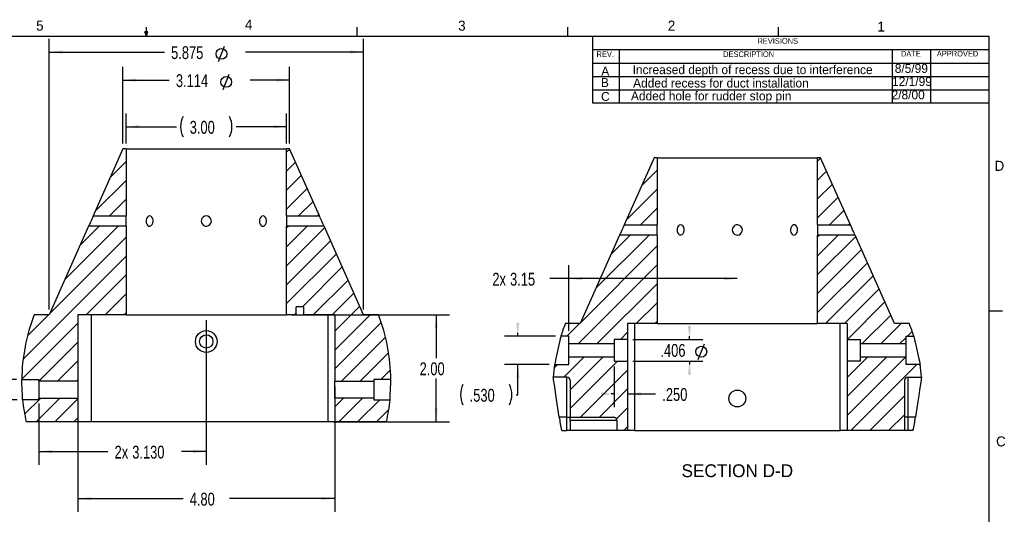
# Model space of a CAD drawing. Extents: x 0.5 to 16.5, y 0.3 to 10.8.
# Tile 3 of 3: x 7.3 to 16.5, y 6.2 to 10.8. Entities that reach past the tile are written whole.
import ezdxf

# ---------------------------------------------------------------- set-up
doc = ezdxf.new("R2010")
doc.units = 0
doc.header["$PDSIZE"] = -1
doc.layers.get('0').update_dxf_attribs({"linetype": 'CONTINUOUS'})
doc.layers.get('DEFPOINTS').update_dxf_attribs({"linetype": 'CONTINUOUS'})
doc.dimstyles.new('SLDDIMSTYLE10', dxfattribs={"dimtxt": 0.12, "dimasz": 0.125, "dimexe": 0.125, "dimexo": 0.0625, "dimgap": 0.03, "dimtad": 0, "dimtih": 1, "dimtoh": 1, "dimlfac": 2, "dimzin": 4, "dimtxsty": 'STANDARD', "dimcen": 0.09, "dimazin": 3, "dimtfac": 1, "dimtdec": 4, "dimtofl": 0, "dimtmove": 0, "dimatfit": 3, "dimtolj": 1, "dimtzin": 12})
doc.dimstyles.new('SLDDIMSTYLE11', dxfattribs={"dimtxt": 0.12, "dimasz": 0.125, "dimexe": 0.125, "dimexo": 0.0625, "dimgap": 0.03, "dimtad": 0, "dimtih": 1, "dimtoh": 1, "dimlfac": 2, "dimzin": 12, "dimtxsty": 'STANDARD', "dimcen": 0.09, "dimazin": 3, "dimtfac": 1, "dimtdec": 4, "dimtofl": 0, "dimtmove": 0, "dimatfit": 3, "dimtolj": 1, "dimtzin": 12})
doc.dimstyles.new('SLDDIMSTYLE2', dxfattribs={"dimtxt": 0.12, "dimasz": 0.125, "dimexe": 0.125, "dimexo": 0.0625, "dimgap": 0.03, "dimtad": 0, "dimtih": 1, "dimtoh": 1, "dimdec": 3, "dimlfac": 2, "dimzin": 12, "dimtxsty": 'STANDARD', "dimcen": 0.09, "dimazin": 3, "dimtfac": 1, "dimtdec": 4, "dimtofl": 0, "dimtmove": 0, "dimatfit": 3, "dimtolj": 1, "dimtzin": 12})
doc.dimstyles.new('SLDDIMSTYLE3', dxfattribs={"dimtxt": 0.12, "dimasz": 0.125, "dimexe": 0.125, "dimexo": 0.0625, "dimgap": 0.03, "dimtad": 0, "dimtih": 1, "dimtoh": 1, "dimdec": 3, "dimlfac": 2, "dimzin": 4, "dimtxsty": 'STANDARD', "dimcen": 0.09, "dimazin": 3, "dimtfac": 1, "dimtdec": 4, "dimtofl": 0, "dimtmove": 0, "dimatfit": 3, "dimtolj": 1, "dimtzin": 12})

# ---------------------------------------------------------------- blocks, each defined once
blk = doc.blocks.new('*D25')
at = {"color": 7, "linetype": 'CONTINUOUS'}
for p, q in [((7.8613, 7.3685), (7.8613, 6.1973)), ((10.2613, 7.3685), (10.2613, 6.1973)), ((7.8613, 6.3223), (8.8438, 6.3223)), ((10.2613, 6.3223), (9.2788, 6.3223))]:
    blk.add_line(p, q, dxfattribs=at)
at = {"color": 7}
for points in [[(7.8613, 6.3223), (7.9863, 6.3073), (7.9863, 6.3373)], [(10.2613, 6.3223), (10.1363, 6.3373), (10.1363, 6.3073)]]:
    blk.add_solid(points, dxfattribs=at)
at = {"layer": 'DEFPOINTS', "color": 7}
for p in [(7.8613, 7.4185), (10.2613, 7.4185)]:
    blk.add_point(p, dxfattribs=at)
at = {"color": 7, "width": 0.75}
blk.add_text('4.80', height=0.12, dxfattribs=at).set_placement((8.9063, 6.2571))
blk = doc.blocks.new('*D26')
at = {"color": 7}
blk.add_line((6.483, 7.8649), (6.5406, 8.0089), dxfattribs=at)
at = {"color": 7, "linetype": 'CONTINUOUS'}
for p, q in [((6.9679, 7.9541), (6.9829, 7.9541)), ((6.9829, 7.9541), (6.9829, 7.4341)), ((7.2864, 7.4341), (6.8579, 7.4341)), ((7.2946, 7.2466), (6.8579, 7.2466)), ((6.9829, 7.2466), (6.9829, 7.2166))]:
    blk.add_line(p, q, dxfattribs=at)
at = {"color": 7}
blk.add_circle((6.5118, 7.9369), 0.0504, dxfattribs=at)
for points in [[(6.9829, 7.4341), (6.9979, 7.5591), (6.9679, 7.5591)], [(6.9829, 7.2466), (6.9679, 7.1216), (6.9979, 7.1216)]]:
    blk.add_solid(points, dxfattribs=at)
at = {"layer": 'DEFPOINTS', "color": 7}
for p in [(7.3364, 7.4341), (7.3446, 7.2466)]:
    blk.add_point(p, dxfattribs=at)
at = {"color": 7, "width": 0.75}
for s, p in [('2X', (6.2382, 7.8889)), ('.375', (6.5955, 7.8889))]:
    blk.add_text(s, height=0.12, dxfattribs=at).set_placement(p)
blk = doc.blocks.new('*D27')
at = {"color": 7, "linetype": 'CONTINUOUS'}
for p, q in [((9.0613, 7.9904), (9.0613, 6.637)), ((7.4963, 7.2122), (7.4963, 6.637)), ((7.4963, 6.762), (8.1414, 6.762)), ((9.0613, 6.762), (8.8303, 6.762))]:
    blk.add_line(p, q, dxfattribs=at)
at = {"color": 7}
for points in [[(7.4963, 6.762), (7.6213, 6.747), (7.6213, 6.777)], [(9.0613, 6.762), (8.9363, 6.777), (8.9363, 6.747)]]:
    blk.add_solid(points, dxfattribs=at)
at = {"layer": 'DEFPOINTS', "color": 7}
for p in [(9.0613, 8.0404), (7.4963, 7.2622)]:
    blk.add_point(p, dxfattribs=at)
at = {"color": 7, "width": 0.75}
for s, p in [('2x', (8.2039, 6.6967)), ('3.130', (8.3692, 6.6967))]:
    blk.add_text(s, height=0.12, dxfattribs=at).set_placement(p)
blk = doc.blocks.new('*D28')
at = {"color": 7, "linetype": 'CONTINUOUS'}
for p, q in [((9.8613, 8.0404), (11.3345, 8.0404)), ((11.2095, 8.0404), (11.2095, 7.6356)), ((11.2095, 7.0404), (11.2095, 7.4451)), ((10.2488, 7.0404), (11.3345, 7.0404))]:
    blk.add_line(p, q, dxfattribs=at)
at = {"color": 7}
for points in [[(11.2095, 8.0404), (11.1945, 7.9154), (11.2245, 7.9154)], [(11.2095, 7.0404), (11.2245, 7.1654), (11.1945, 7.1654)]]:
    blk.add_solid(points, dxfattribs=at)
at = {"layer": 'DEFPOINTS', "color": 7}
for p in [(9.8113, 8.0404), (10.1988, 7.0404)]:
    blk.add_point(p, dxfattribs=at)
at = {"color": 7, "width": 0.75}
blk.add_text('2.00', height=0.12, dxfattribs=at).set_placement((11.0545, 7.4751))
blk = doc.blocks.new('*D29')
at = {"color": 7, "linetype": 'CONTINUOUS'}
for p, q in [((8.3113, 9.6404), (8.3113, 9.9216)), ((9.8113, 9.6404), (9.8113, 9.9216)), ((8.3113, 9.7966), (8.7813, 9.7966)), ((9.8113, 9.7966), (9.3413, 9.7966))]:
    blk.add_line(p, q, dxfattribs=at)
for centre, start, end in [((9.0342, 9.7966), 153.43495, 206.56505), ((9.0884, 9.7966), 333.43495, 26.56505)]:
    blk.add_arc(centre, 0.2129, start, end, dxfattribs=at)
at = {"color": 7}
for points in [[(8.3113, 9.7966), (8.4363, 9.7816), (8.4363, 9.8116)], [(9.8113, 9.7966), (9.6863, 9.8116), (9.6863, 9.7816)]]:
    blk.add_solid(points, dxfattribs=at)
at = {"layer": 'DEFPOINTS', "color": 7}
for p in [(8.3113, 9.5904), (9.8113, 9.5904)]:
    blk.add_point(p, dxfattribs=at)
at = {"color": 7, "width": 0.75}
blk.add_text('3.00', height=0.12, dxfattribs=at).set_placement((8.9063, 9.7314))
blk = doc.blocks.new('*D30')
at = {"color": 7, "linetype": 'CONTINUOUS'}
for p, q in [((8.2827, 9.6404), (8.2827, 10.3576)), ((9.8399, 9.6404), (9.8399, 10.3576)), ((8.2827, 10.2326), (8.7146, 10.2326)), ((9.8399, 10.2326), (9.472, 10.2326))]:
    blk.add_line(p, q, dxfattribs=at)
at = {"color": 7}
blk.add_line((9.2188, 10.1434), (9.2764, 10.2874), dxfattribs=at)
blk.add_circle((9.2476, 10.2154), 0.0504, dxfattribs=at)
for points in [[(8.2827, 10.2326), (8.4077, 10.2176), (8.4077, 10.2476)], [(9.8399, 10.2326), (9.7149, 10.2476), (9.7149, 10.2176)]]:
    blk.add_solid(points, dxfattribs=at)
at = {"layer": 'DEFPOINTS', "color": 7}
for p in [(8.2827, 9.5904), (9.8399, 9.5904)]:
    blk.add_point(p, dxfattribs=at)
at = {"color": 7, "width": 0.75}
blk.add_text('3.114', height=0.12, dxfattribs=at).set_placement((8.7771, 10.1674))
blk = doc.blocks.new('*D31')
at = {"color": 7, "linetype": 'CONTINUOUS'}
for p, q in [((7.5926, 8.0904), (7.5926, 10.6193)), ((10.53, 8.0904), (10.53, 10.6193)), ((7.5926, 10.4943), (8.6697, 10.4943)), ((10.53, 10.4943), (9.4271, 10.4943))]:
    blk.add_line(p, q, dxfattribs=at)
at = {"color": 7}
blk.add_line((9.174, 10.4051), (9.2316, 10.5491), dxfattribs=at)
blk.add_circle((9.2028, 10.4771), 0.0504, dxfattribs=at)
for points in [[(7.5926, 10.4943), (7.7176, 10.4793), (7.7176, 10.5093)], [(10.53, 10.4943), (10.405, 10.5093), (10.405, 10.4793)]]:
    blk.add_solid(points, dxfattribs=at)
at = {"layer": 'DEFPOINTS', "color": 7}
for p in [(7.5926, 8.0404), (10.53, 8.0404)]:
    blk.add_point(p, dxfattribs=at)
at = {"color": 7, "width": 0.75}
blk.add_text('5.875', height=0.12, dxfattribs=at).set_placement((8.7322, 10.4291))
blk = doc.blocks.new('*D36')
at = {"color": 7, "linetype": 'CONTINUOUS'}
for p, q in [((12.4488, 7.8901), (12.4488, 8.5023)), ((12.4488, 8.3773), (12.2724, 8.3773)), ((14.0238, 8.3773), (12.4488, 8.3773))]:
    blk.add_line(p, q, dxfattribs=at)
at = {"color": 7}
for points in [[(12.4488, 8.3773), (12.5738, 8.3623), (12.5738, 8.3923)], [(14.0238, 8.3773), (13.8988, 8.3923), (13.8988, 8.3623)]]:
    blk.add_solid(points, dxfattribs=at)
at = {"layer": 'DEFPOINTS', "color": 7}
for p in [(14.0238, 7.9576), (12.4488, 7.8401)]:
    blk.add_point(p, dxfattribs=at)
at = {"color": 7, "width": 0.75}
for s, p in [('2x', (11.7346, 8.3121)), ('3.15', (11.8999, 8.3121))]:
    blk.add_text(s, height=0.12, dxfattribs=at).set_placement(p)
blk = doc.blocks.new('*D37')
at = {"color": 7, "linetype": 'CONTINUOUS'}
for p, q in [((12.3252, 7.8401), (11.8473, 7.8401)), ((11.9723, 7.8401), (11.9723, 7.8701)), ((12.266, 7.5751), (11.8473, 7.5751)), ((11.9723, 7.2928), (11.9723, 7.5751)), ((11.9573, 7.2928), (11.9723, 7.2928))]:
    blk.add_line(p, q, dxfattribs=at)
for centre, start, end in [((11.6502, 7.2928), 153.43495, 206.56505), ((11.7043, 7.2928), 333.43495, 26.56505)]:
    blk.add_arc(centre, 0.2129, start, end, dxfattribs=at)
at = {"color": 7}
for points in [[(11.9723, 7.8401), (11.9873, 7.9651), (11.9573, 7.9651)], [(11.9723, 7.5751), (11.9573, 7.4501), (11.9873, 7.4501)]]:
    blk.add_solid(points, dxfattribs=at)
at = {"layer": 'DEFPOINTS', "color": 7}
for p in [(12.3752, 7.8401), (12.316, 7.5751)]:
    blk.add_point(p, dxfattribs=at)
at = {"color": 7, "width": 0.75}
blk.add_text('.530', height=0.12, dxfattribs=at).set_placement((11.5223, 7.2276))
blk = doc.blocks.new('*D38')
at = {"color": 7, "linetype": 'CONTINUOUS'}
for p, q in [((12.8738, 7.5561), (12.8738, 7.1754)), ((12.9988, 7.5561), (12.9988, 7.1754)), ((12.8738, 7.3004), (12.8438, 7.3004)), ((12.9988, 7.3004), (13.2602, 7.3004))]:
    blk.add_line(p, q, dxfattribs=at)
at = {"color": 7}
for points in [[(12.8738, 7.3004), (12.7488, 7.3154), (12.7488, 7.2854)], [(12.9988, 7.3004), (13.1238, 7.2854), (13.1238, 7.3154)]]:
    blk.add_solid(points, dxfattribs=at)
at = {"layer": 'DEFPOINTS', "color": 7}
for p in [(12.8738, 7.6061), (12.9988, 7.6061)]:
    blk.add_point(p, dxfattribs=at)
at = {"color": 7, "width": 0.75}
blk.add_text('.250', height=0.12, dxfattribs=at).set_placement((13.3227, 7.2352))
blk = doc.blocks.new('*D39')
at = {"color": 7, "linetype": 'CONTINUOUS'}
for p, q in [((13.577, 7.8091), (13.577, 7.8391)), ((13.0488, 7.8091), (13.702, 7.8091)), ((13.0488, 7.6061), (13.702, 7.6061)), ((13.577, 7.6061), (13.577, 7.5761))]:
    blk.add_line(p, q, dxfattribs=at)
at = {"color": 7}
blk.add_line((13.6583, 7.6229), (13.7159, 7.7669), dxfattribs=at)
blk.add_circle((13.6871, 7.6949), 0.0504, dxfattribs=at)
for points in [[(13.577, 7.8091), (13.592, 7.9341), (13.562, 7.9341)], [(13.577, 7.6061), (13.562, 7.4811), (13.592, 7.4811)]]:
    blk.add_solid(points, dxfattribs=at)
at = {"layer": 'DEFPOINTS', "color": 7}
for p in [(12.9988, 7.8091), (12.9988, 7.6061)]:
    blk.add_point(p, dxfattribs=at)
at = {"color": 7, "width": 0.75}
blk.add_text('.406', height=0.12, dxfattribs=at).set_placement((13.3051, 7.6469))

msp = doc.modelspace()

# ---------------------------------------------------------------- linework, layer by layer
at = {"color": 255, "linetype": 'CONTINUOUS'}
for p, q in [((8.501, 10.64207), (8.48775, 10.68401)), ((8.51356, 10.68401), (8.48775, 10.68401)), ((8.49396, 10.68401), (8.501, 10.64207)), ((8.501, 10.64207), (8.501, 10.72687)), ((8.501, 10.64207), (8.51356, 10.68401)), ((8.50591, 10.68401), (8.501, 10.64207)), ((10.46975, 10.64207), (10.46975, 10.72687)), ((12.4385, 10.64207), (12.4385, 10.72687)), ((14.40725, 10.64207), (14.40725, 10.72687)), ((0.62625, 10.64207), (16.37625, 10.64207)), ((12.67239, 10.01707), (12.67239, 10.64207)), ((16.37625, 0.39207), (16.37625, 10.64207)), ((12.67239, 10.51707), (16.37625, 10.51707)), ((12.9197, 10.51707), (12.9197, 10.01707)), ((15.46928, 10.51707), (15.46928, 10.01707)), ((15.82922, 10.51707), (15.82922, 10.01707)), ((12.67239, 10.39207), (16.37625, 10.39207)), ((12.67239, 10.26707), (16.37625, 10.26707)), ((12.67239, 10.14207), (16.37625, 10.14207)), ((16.37625, 10.01707), (12.67239, 10.01707)), ((16.37625, 8.07529), (16.50125, 8.07529))]:
    msp.add_line(p, q, dxfattribs=at)
at = {"color": 7, "linetype": 'CONTINUOUS'}
for p, q in [((8.28268, 9.59036), (8.0033, 8.96286)), ((8.3113, 9.59036), (8.28268, 9.59036)), ((8.3113, 9.59036), (8.3113, 8.96286)), ((8.3113, 9.59036), (9.8113, 9.59036)), ((9.8113, 8.96286), (9.8113, 9.59036)), ((9.83991, 9.59036), (9.8113, 9.59036)), ((9.84102, 9.58786), (9.8113, 9.55813)), ((10.11929, 8.96286), (9.83991, 9.59036)), ((13.24522, 9.50765), (12.96584, 8.88015)), ((13.27383, 9.50765), (13.24522, 9.50765)), ((13.27383, 9.50765), (13.27383, 8.88015)), ((13.27383, 9.50765), (14.77383, 9.50765)), ((14.77383, 8.88015), (14.77383, 9.50765)), ((14.80245, 9.50765), (14.77383, 9.50765)), ((14.80356, 9.50514), (14.77383, 9.47541)), ((15.08183, 8.88015), (14.80245, 9.50765)), ((8.3113, 9.47234), (8.165, 9.32605)), ((9.89548, 9.46554), (9.8113, 9.38135)), ((13.27383, 9.38963), (13.12754, 9.24333)), ((8.3113, 9.29557), (8.02313, 9.0074)), ((9.94994, 9.34322), (9.8113, 9.20458)), ((14.85802, 9.38282), (14.77383, 9.29864)), ((10.0044, 9.22091), (9.8113, 9.0278)), ((13.27383, 9.21285), (12.98567, 8.92469)), ((14.91248, 9.26051), (14.77383, 9.12186)), ((8.3113, 9.11879), (8.15537, 8.96286)), ((14.96694, 9.13819), (14.77383, 8.94508)), ((10.05886, 9.09859), (9.92314, 8.96286)), ((13.27383, 9.03607), (13.1179, 8.88015)), ((8.0033, 8.96286), (8.3113, 8.96286)), ((9.8113, 8.96286), (10.11929, 8.96286)), ((10.11332, 8.97627), (10.09991, 8.96286)), ((15.0214, 9.01587), (14.88567, 8.88015)), ((7.961, 8.86786), (7.59258, 8.04036)), ((8.23714, 8.86786), (7.73939, 8.37011)), ((8.06037, 8.86786), (7.88126, 8.68875)), ((8.3113, 8.86786), (7.961, 8.86786)), ((8.3113, 8.86786), (8.3113, 8.04036)), ((9.82814, 8.86786), (9.8113, 8.85102)), ((10.00491, 8.86786), (9.8113, 8.67425)), ((10.16159, 8.86786), (9.8113, 8.86786)), ((9.8113, 8.04036), (9.8113, 8.86786)), ((10.16778, 8.85395), (9.8113, 8.49747)), ((10.53001, 8.04036), (10.16159, 8.86786)), ((12.96584, 8.88015), (13.27383, 8.88015)), ((14.77383, 8.88015), (15.08183, 8.88015)), ((15.07586, 8.89356), (15.06245, 8.88015)), ((8.3113, 8.76524), (7.59752, 8.05146)), ((12.92354, 8.78515), (12.55511, 7.95765)), ((13.19968, 8.78515), (12.70192, 8.28739)), ((13.0229, 8.78515), (12.8438, 8.60604)), ((13.27383, 8.78515), (12.92354, 8.78515)), ((13.27383, 8.78515), (13.27383, 7.95765)), ((14.79067, 8.78515), (14.77383, 8.76831)), ((14.96745, 8.78515), (14.77383, 8.59153)), ((15.12412, 8.78515), (14.77383, 8.78515)), ((14.77383, 7.95765), (14.77383, 8.78515)), ((15.13032, 8.77124), (14.77383, 8.41475)), ((15.49255, 7.95765), (15.12412, 8.78515)), ((10.22224, 8.73164), (9.8113, 8.32069)), ((13.27383, 8.68252), (12.56005, 7.96874)), ((8.3113, 8.58846), (7.34926, 7.62642)), ((10.2767, 8.60932), (9.8113, 8.14392)), ((15.18478, 8.64892), (14.77383, 8.23798)), ((10.33116, 8.487), (9.95952, 8.11536)), ((13.27383, 8.50574), (12.53823, 7.77015)), ((15.23923, 8.5266), (14.77383, 8.0612)), ((8.3113, 8.41168), (7.93998, 8.04036)), ((15.29369, 8.40429), (14.84706, 7.95765)), ((10.38562, 8.36468), (10.0613, 8.04036)), ((13.27383, 8.32897), (12.71501, 7.77015)), ((15.34815, 8.28197), (15.02383, 7.95765)), ((8.3113, 8.23491), (8.11675, 8.04036)), ((10.44008, 8.24237), (10.23807, 8.04036)), ((9.9708, 8.11536), (9.9018, 8.11536)), ((9.9018, 8.04036), (9.9018, 8.11536)), ((9.9708, 8.11536), (9.9708, 8.04036)), ((10.49454, 8.12005), (10.2613, 7.88681)), ((13.27383, 8.15219), (13.07929, 7.95765)), ((15.40261, 8.15965), (15.05211, 7.80915)), ((7.58642, 8.04036), (7.39052, 7.84446)), ((7.59258, 8.04036), (7.4535, 8.04036)), ((7.8613, 8.04036), (7.8613, 7.41849)), ((8.3113, 8.04036), (7.8613, 8.04036)), ((7.9863, 8.04036), (7.9863, 7.04036)), ((8.3113, 8.05813), (8.29353, 8.04036)), ((8.3113, 8.04036), (9.8113, 8.04036)), ((9.9018, 8.04036), (9.8113, 8.04036)), ((9.9018, 8.05764), (9.88452, 8.04036)), ((9.9018, 8.04036), (9.9708, 8.04036)), ((10.2613, 8.04036), (9.9708, 8.04036)), ((10.1988, 7.04036), (10.1988, 8.04036)), ((10.59163, 8.04036), (10.2613, 7.71003)), ((10.2613, 8.04036), (10.2613, 7.41849)), ((10.66909, 8.04036), (10.53001, 8.04036)), ((15.45707, 8.03733), (15.18989, 7.77015)), ((7.8613, 7.96168), (7.33643, 7.43682)), ((10.69554, 7.9675), (10.2613, 7.53325)), ((12.55511, 7.95765), (12.41604, 7.95765)), ((12.54896, 7.95765), (12.43146, 7.84015)), ((13.27383, 7.95765), (12.99883, 7.95765)), ((12.99883, 7.95765), (12.99883, 7.80915)), ((13.06133, 7.95765), (13.06133, 6.95765)), ((13.27383, 7.97541), (13.25606, 7.95765)), ((13.27383, 7.95765), (14.77383, 7.95765)), ((15.04883, 7.95765), (14.77383, 7.95765)), ((14.98633, 6.95765), (14.98633, 7.95765)), ((15.04883, 7.95765), (15.04883, 7.80915)), ((15.55416, 7.95765), (15.36666, 7.77015)), ((15.63163, 7.95765), (15.49255, 7.95765)), ((10.73554, 7.83072), (10.3233, 7.41849)), ((12.44883, 7.84015), (12.37518, 7.84015)), ((12.44883, 7.77015), (12.44883, 7.84015)), ((12.99883, 7.87719), (12.93079, 7.80915)), ((15.59883, 7.82554), (15.54344, 7.77015)), ((15.59883, 7.84015), (15.67249, 7.84015)), ((15.59883, 7.84015), (15.59883, 7.77015)), ((15.65808, 7.88479), (15.61344, 7.84015)), ((7.8613, 7.78491), (7.4963, 7.41991)), ((12.44883, 7.77015), (12.87383, 7.77015)), ((12.44883, 7.64515), (12.44883, 7.77015)), ((12.99883, 7.80915), (12.87383, 7.80915)), ((12.87383, 7.80915), (12.87383, 7.77015)), ((12.87383, 7.77015), (12.87383, 7.64515)), ((12.99883, 7.80915), (12.99883, 7.60615)), ((15.04883, 7.80915), (15.17383, 7.80915)), ((15.04883, 7.80915), (15.04883, 7.60615)), ((15.17383, 7.77015), (15.17383, 7.80915)), ((15.17383, 7.77015), (15.59883, 7.77015)), ((15.17383, 7.64515), (15.17383, 7.77015)), ((15.59883, 7.77015), (15.59883, 7.64515)), ((10.7653, 7.6837), (10.50008, 7.41849)), ((12.59001, 7.64515), (12.40251, 7.45765)), ((12.87383, 7.64515), (12.44883, 7.64515)), ((12.44883, 7.57515), (12.44883, 7.64515)), ((12.76679, 7.64515), (12.46133, 7.33969)), ((12.87383, 7.64515), (12.87383, 7.60615)), ((15.24166, 7.64515), (15.04883, 7.45232)), ((15.41844, 7.64515), (15.04883, 7.27554)), ((15.59522, 7.64515), (15.04883, 7.09876)), ((15.59883, 7.64515), (15.17383, 7.64515)), ((15.17383, 7.60615), (15.17383, 7.64515)), ((15.59883, 7.64515), (15.59883, 7.57515)), ((7.8613, 7.60813), (7.67165, 7.41849)), ((12.34323, 7.57515), (12.31179, 7.5437)), ((12.31596, 7.57515), (12.44883, 7.57515)), ((12.90456, 7.60615), (12.46133, 7.16291)), ((12.87383, 7.60615), (12.99883, 7.60615)), ((12.99883, 7.60615), (12.99883, 6.95765)), ((15.17383, 7.60615), (15.04883, 7.60615)), ((15.04883, 7.60615), (15.04883, 6.95765)), ((15.70199, 7.57515), (15.08449, 6.95765)), ((15.7317, 7.57515), (15.59883, 7.57515)), ((10.78284, 7.52447), (10.69248, 7.43411)), ((12.43133, 7.45765), (12.30337, 7.45765)), ((12.43133, 7.08265), (12.43133, 7.45765)), ((12.99883, 7.52364), (12.55784, 7.08265)), ((15.61633, 7.45765), (15.61633, 7.08265)), ((15.61633, 7.45765), (15.7443, 7.45765)), ((7.3364, 7.43411), (7.4963, 7.43411)), ((7.4963, 7.41849), (7.4963, 7.43411)), ((7.8613, 7.41849), (7.4963, 7.41849)), ((7.4963, 7.41849), (7.4963, 7.26224)), ((7.8613, 7.43135), (7.84843, 7.41849)), ((7.8613, 7.41849), (7.8613, 7.26224)), ((10.2613, 7.41849), (10.6263, 7.41849)), ((10.2613, 7.26224), (10.2613, 7.41849)), ((10.78619, 7.43411), (10.6263, 7.43411)), ((10.6263, 7.43411), (10.6263, 7.41849)), ((10.6263, 7.41849), (10.6263, 7.26224)), ((12.46133, 7.42765), (12.46133, 7.08265)), ((15.58633, 7.42765), (15.58633, 6.95765)), ((12.99883, 7.34686), (12.73462, 7.08265)), ((15.58633, 7.28271), (15.26127, 6.95765)), ((7.4963, 7.24661), (7.34457, 7.24661)), ((7.5154, 7.26224), (7.36348, 7.11031)), ((7.69218, 7.26224), (7.47031, 7.04036)), ((7.4963, 7.26224), (7.8613, 7.26224)), ((7.4963, 7.24661), (7.4963, 7.26224)), ((7.8613, 7.25458), (7.64708, 7.04036)), ((7.8613, 7.26224), (7.8613, 7.04036)), ((10.34383, 7.26224), (10.2613, 7.1797)), ((10.2613, 7.26224), (10.2613, 7.04036)), ((10.6263, 7.26224), (10.2613, 7.26224)), ((10.52061, 7.26224), (10.29873, 7.04036)), ((10.68176, 7.24661), (10.47551, 7.04036)), ((10.6263, 7.26224), (10.6263, 7.24661)), ((10.6263, 7.24661), (10.77802, 7.24661)), ((10.76646, 7.15454), (10.65229, 7.04036)), ((12.99883, 7.17008), (12.89538, 7.06663)), ((15.58633, 7.10593), (15.43805, 6.95765)), ((7.8613, 7.04036), (7.37755, 7.04036)), ((7.8613, 7.0778), (7.82386, 7.04036)), ((7.9863, 7.04036), (7.8613, 7.04036)), ((10.1988, 7.04036), (7.9863, 7.04036)), ((10.2613, 7.04036), (10.1988, 7.04036)), ((10.74504, 7.04036), (10.2613, 7.04036)), ((12.43133, 7.08265), (12.35875, 7.08265)), ((12.43133, 7.08265), (12.46133, 7.08265)), ((12.43133, 6.95765), (12.43133, 7.08265)), ((12.46133, 7.08265), (12.86883, 7.08265)), ((12.46133, 7.05265), (12.46133, 7.08265)), ((12.89883, 7.05265), (12.46133, 7.05265)), ((12.46133, 7.05265), (12.46133, 6.95765)), ((12.89883, 7.05265), (12.89883, 6.95765)), ((12.99883, 6.99331), (12.96317, 6.95765)), ((15.61633, 7.08265), (15.58633, 7.08265)), ((15.68891, 7.08265), (15.61633, 7.08265)), ((15.61633, 7.08265), (15.61633, 6.95765)), ((12.38238, 6.95765), (12.43133, 6.95765)), ((12.46133, 6.95765), (12.43133, 6.95765)), ((12.89883, 6.95765), (12.46133, 6.95765)), ((12.99883, 6.95765), (12.89883, 6.95765)), ((13.06133, 6.95765), (12.99883, 6.95765)), ((13.06133, 6.95765), (14.98633, 6.95765)), ((15.04883, 6.95765), (14.98633, 6.95765)), ((15.58633, 6.95765), (15.04883, 6.95765)), ((15.61633, 6.95765), (15.58633, 6.95765)), ((15.66529, 6.95765), (15.61633, 6.95765))]:
    msp.add_line(p, q, dxfattribs=at)
at = {"color": 7, "linetype": 'CONTINUOUS', "flags": 128}
for points in [[(8.0033, 8.96286), (8.00326, 8.96275), (8.00192, 8.95944), (8.00065, 8.95629), (7.99639, 8.94596), (7.99074, 8.9326), (7.98384, 8.91681), (7.97622, 8.89994), (7.96904, 8.88456), (7.96377, 8.87356), (7.96126, 8.86839), (7.961, 8.86786)], [(8.3113, 8.86786), (8.31146, 8.87053), (8.31188, 8.87824), (8.31238, 8.89014), (8.31273, 8.9049), (8.31278, 8.92082), (8.31251, 8.9361), (8.31204, 8.94906), (8.31157, 8.95824), (8.31131, 8.96259), (8.3113, 8.96286)], [(8.49844, 8.91536), (8.50021, 8.89966), (8.50537, 8.88572), (8.51343, 8.87511), (8.52362, 8.86903), (8.53484, 8.86818), (8.54583, 8.87263), (8.55533, 8.88188), (8.56215, 8.89492), (8.56541, 8.91028), (8.56468, 8.92618), (8.56007, 8.94085), (8.55216, 8.95267), (8.54195, 8.9603), (8.53071, 8.96286), (8.51975, 8.96007), (8.51024, 8.95226), (8.50315, 8.94029), (8.49917, 8.92549), (8.49844, 8.91536)], [(9.0138, 8.91536), (9.01647, 8.89966), (9.02418, 8.88572), (9.03607, 8.87511), (9.05083, 8.86903), (9.06675, 8.86818), (9.08203, 8.87263), (9.09499, 8.88188), (9.10417, 8.89492), (9.10852, 8.91028), (9.10755, 8.92618), (9.10138, 8.94085), (9.09069, 8.95267), (9.07668, 8.9603), (9.06093, 8.96286), (9.04526, 8.96007), (9.03139, 8.95226), (9.02086, 8.94029), (9.01489, 8.92549), (9.0138, 8.91536)], [(9.55697, 8.91536), (9.55898, 8.89966), (9.56473, 8.88572), (9.57349, 8.87511), (9.58417, 8.86903), (9.59547, 8.86818), (9.60609, 8.87263), (9.61492, 8.88188), (9.62108, 8.89492), (9.62397, 8.91028), (9.62332, 8.92618), (9.61921, 8.94085), (9.61201, 8.95267), (9.60239, 8.9603), (9.59137, 8.96286), (9.58016, 8.96007), (9.57005, 8.95226), (9.56226, 8.94029), (9.55779, 8.92549), (9.55697, 8.91536)], [(9.8113, 8.96286), (9.81122, 8.96161), (9.81086, 8.95544), (9.81037, 8.94476), (9.80995, 8.93074), (9.80979, 8.915), (9.80996, 8.89932), (9.81039, 8.88545), (9.81088, 8.87493), (9.81123, 8.86895), (9.8113, 8.86786)], [(10.16159, 8.86786), (10.16148, 8.86809), (10.15977, 8.8716), (10.15837, 8.87448), (10.15336, 8.88498), (10.14703, 8.89852), (10.13964, 8.91482), (10.13208, 8.93205), (10.1257, 8.94716), (10.12142, 8.95757), (10.11947, 8.96241), (10.11929, 8.96286)], [(12.96584, 8.88015), (12.96497, 8.87799), (12.96235, 8.87152), (12.95808, 8.8612), (12.95227, 8.84754), (12.94519, 8.83144), (12.93755, 8.81461), (12.93058, 8.79975), (12.92676, 8.79177), (12.92413, 8.78635), (12.92354, 8.78515)], [(13.27383, 8.78515), (13.27385, 8.78546), (13.27412, 8.78991), (13.27459, 8.79917), (13.27506, 8.81221), (13.27532, 8.82756), (13.27526, 8.84347), (13.2749, 8.85814), (13.27441, 8.86996), (13.27399, 8.87759), (13.27383, 8.88015)], [(13.46098, 8.83265), (13.46275, 8.81694), (13.4679, 8.80301), (13.47597, 8.7924), (13.48615, 8.78631), (13.49737, 8.78546), (13.50837, 8.78991), (13.51786, 8.79917), (13.52469, 8.81221), (13.52795, 8.82756), (13.52722, 8.84347), (13.5226, 8.85814), (13.5147, 8.86996), (13.50449, 8.87759), (13.49325, 8.88015), (13.48228, 8.87736), (13.47277, 8.86955), (13.46568, 8.85757), (13.4617, 8.84277), (13.46098, 8.83265)], [(14.02383, 8.78515), (14.03954, 8.78782), (14.05347, 8.79553), (14.06408, 8.80743), (14.07016, 8.82218), (14.07102, 8.8381), (14.06657, 8.85338), (14.05731, 8.86634), (14.04427, 8.87553), (14.02892, 8.87987), (14.01301, 8.8789), (13.99834, 8.87273), (13.98652, 8.86204), (13.97889, 8.84803), (13.97633, 8.83229), (13.97912, 8.81661), (13.98693, 8.80274), (13.99891, 8.79221), (14.01371, 8.78624), (14.02383, 8.78515)], [(14.58668, 8.83265), (14.58491, 8.84835), (14.57976, 8.86229), (14.5717, 8.8729), (14.56151, 8.87898), (14.55029, 8.87983), (14.5393, 8.87538), (14.5298, 8.86613), (14.52297, 8.85308), (14.51971, 8.83773), (14.52045, 8.82183), (14.52506, 8.80716), (14.53297, 8.79534), (14.54317, 8.78771), (14.55442, 8.78515), (14.56538, 8.78794), (14.57489, 8.79575), (14.58198, 8.80772), (14.58596, 8.82252), (14.58668, 8.83265)], [(14.77383, 8.88015), (14.77367, 8.87748), (14.77325, 8.86977), (14.77275, 8.85787), (14.7724, 8.84311), (14.77235, 8.82719), (14.77261, 8.81191), (14.77308, 8.79895), (14.77355, 8.78977), (14.77381, 8.78542), (14.77383, 8.78515)], [(15.12412, 8.78515), (15.12412, 8.78516), (15.12292, 8.78762), (15.11979, 8.79409), (15.11489, 8.80438), (15.10842, 8.8183), (15.10091, 8.83494), (15.09346, 8.85204), (15.08737, 8.86652), (15.08448, 8.87358), (15.08227, 8.87904), (15.08183, 8.88015)], [(12.37518, 7.84015), (12.37384, 7.83426), (12.36945, 7.81494), (12.36562, 7.79802), (12.3571, 7.76024), (12.34731, 7.71663), (12.33724, 7.67146), (12.32811, 7.63028), (12.32108, 7.59844), (12.31696, 7.57967), (12.31596, 7.57515)], [(15.67249, 7.84015), (15.67315, 7.83724), (15.67674, 7.82144), (15.68015, 7.80638), (15.68812, 7.7711), (15.69761, 7.72884), (15.70772, 7.6836), (15.71723, 7.64076), (15.72493, 7.60592), (15.7299, 7.58336), (15.7317, 7.57517), (15.7317, 7.57515)], [(12.35875, 7.08265), (12.34925, 7.1461), (12.34007, 7.20778), (12.33146, 7.26591), (12.32366, 7.31884), (12.31692, 7.36471), (12.31139, 7.40255), (12.30726, 7.43086), (12.30457, 7.44934), (12.30337, 7.45765)], [(15.7443, 7.45765), (15.74353, 7.45237), (15.74127, 7.43685), (15.73757, 7.41141), (15.73253, 7.37694), (15.72625, 7.33412), (15.71894, 7.28442), (15.71069, 7.2286), (15.70179, 7.16876), (15.69541, 7.12599), (15.68891, 7.08265)], [(7.34457, 7.24661), (7.34454, 7.24723), (7.34416, 7.25602), (7.34336, 7.2743), (7.34224, 7.30002), (7.34092, 7.33031), (7.33955, 7.36175), (7.33828, 7.39079), (7.33761, 7.40624), (7.33681, 7.4246), (7.33643, 7.43347), (7.3364, 7.43411)], [(10.77802, 7.24661), (10.77805, 7.24723), (10.77843, 7.25602), (10.77923, 7.2743), (10.78035, 7.30002), (10.78167, 7.33031), (10.78304, 7.36175), (10.78431, 7.39079), (10.78498, 7.40624), (10.78578, 7.4246), (10.78617, 7.43347), (10.78619, 7.43411)]]:
    msp.add_lwpolyline(points, dxfattribs=at)
at = {"color": 7, "linetype": 'CONTINUOUS'}
for centre, radius in [((9.0613, 7.79036), 0.1015), ((9.0613, 7.79036), 0.0625), ((14.02383, 7.25765), 0.07812)]:
    msp.add_circle(centre, radius, dxfattribs=at)
for centre, radius, start, end in [((9.0613, 7.41536), 1.725, 158.757328, 179.377208), ((9.0613, 7.41536), 1.725, 0.622792, 21.242672), ((14.02383, 7.33265), 1.725, 158.757328, 162.890254), ((14.02383, 7.33265), 1.725, 17.109746, 21.242672), ((14.02383, 7.33265), 1.725, 171.918607, 175.84449), ((14.02383, 7.33265), 1.725, 4.15551, 8.081393), ((12.43133, 7.42765), 0.03, 0, 90), ((15.61633, 7.42765), 0.03, 90, 180), ((9.0613, 7.41536), 1.725, 185.614001, 192.555858), ((9.0613, 7.41536), 1.725, 347.444142, 354.385999), ((14.02383, 7.33265), 1.68375, 188.538762, 192.868707), ((12.86883, 7.05265), 0.03, 0, 90), ((14.02383, 7.33265), 1.68375, 347.131293, 351.461238)]:
    msp.add_arc(centre, radius, start, end, dxfattribs=at)

# ---------------------------------------------------------------- texts
at = {"color": 7}
for s, insert, char_height, attachment_point in [('5', (7.47093, 10.78835), 0.09375, 1), ('4', (9.42169, 10.79683), 0.09375, 1), ('3', (11.41485, 10.78835), 0.09375, 1), ('2', (13.37409, 10.78835), 0.09375, 1), ('1', (15.33333, 10.77987), 0.09375, 1), ('REVISIONS', (14.21196, 10.62381), 0.052083, 1), ('REV.', (12.70811, 10.50055), 0.052083, 1), ('DESCRIPTION', (13.89147, 10.50055), 0.0520833, 1), ('DATE', (15.5531, 10.50548), 0.052083, 1), ('APPROVED', (15.88839, 10.50548), 0.052083, 1), ('A', (12.7525, 10.3575), 0.08333, 1), ('Increased depth of recess due to interference', (13.04533, 10.37158), 0.0833333, 1), ('8/5/99', (15.4951, 10.38328), 0.083333, 1), ('B', (12.74891, 10.25114), 0.08333, 1), ('Added recess for duct installation', (13.04984, 10.24619), 0.0833333, 1), ('12/1/99', (15.47027, 10.26116), 0.083333, 1), ('C', (12.75041, 10.12142), 0.08333, 1), ('Added hole for rudder stop pin', (13.02988, 10.12641), 0.0833333, 1), ('2/8/00', (15.46528, 10.13639), 0.083333, 1), ('D', (16.42762, 9.47836), 0.09375, 1), ('C', (16.4418, 6.90343), 0.09375, 1), ('SECTION D-D', (14.02383, 6.64265), 0.12, 2)]:
    msp.add_mtext(s, dxfattribs=dict(at, insert=insert, char_height=char_height, attachment_point=attachment_point))

# ---------------------------------------------------------------- dimensions: what is measured, and where the dimension line sits
for base, p1, p2, dimstyle, picture, middle in [((7.59258, 10.49431), (7.59258, 8.04036), (10.53001, 8.04036), 'SLDDIMSTYLE2', '*D31', (9.0484, 10.49431)), ((8.28268, 10.23259), (8.28268, 9.59036), (9.83991, 9.59036), 'SLDDIMSTYLE2', '*D30', (9.09327, 10.23259)), ((8.3113, 9.7966), (8.3113, 9.59036), (9.8113, 9.59036), 'SLDDIMSTYLE10', '*D29', (9.0613, 9.7966)), ((12.87383, 7.30042), (12.87383, 7.60615), (12.99883, 7.60615), 'SLDDIMSTYLE3', '*D38', (13.47774, 7.30042)), ((7.8613, 6.32229), (7.8613, 7.41849), (10.2613, 7.41849), 'SLDDIMSTYLE10', '*D25', (9.0613, 6.32229))]:
    dim = msp.add_linear_dim(base=base, p1=p1, p2=p2, dimstyle=dimstyle)
    dim.commit()
    dim.dimension.update_dxf_attribs({"geometry": picture, "text_midpoint": middle, "dimtype": 160})
for base, p1, p2, dimstyle, picture, middle in [((12.44883, 8.37728), (12.44883, 7.84015), (14.02383, 7.95765), 'SLDDIMSTYLE11', '*D36', (11.97226, 8.37728)), ((7.4963, 6.76196), (7.4963, 7.26224), (9.0613, 8.04036), 'SLDDIMSTYLE3', '*D27', (8.48586, 6.76196))]:
    dim = msp.add_linear_dim(base=base, p1=p1, p2=p2, text='2x<>', dimstyle=dimstyle)
    dim.commit()
    dim.dimension.update_dxf_attribs({"geometry": picture, "text_midpoint": middle, "dimtype": 160})
dim = msp.add_linear_dim(base=(6.98295, 7.43411), p1=(7.3364, 7.43411), p2=(7.34457, 7.24661), angle=90, text='2X%%c<>', dimstyle='SLDDIMSTYLE2')
dim.commit()
dim.dimension.update_dxf_attribs({"geometry": '*D26', "text_midpoint": (6.98295, 7.95408), "dimtype": 160})
for base, p1, p2, dimstyle, picture, middle in [((11.20951, 8.04036), (9.8113, 8.04036), (10.1988, 7.04036), 'SLDDIMSTYLE10', '*D28', (11.20951, 7.54036)), ((11.97226, 7.84015), (12.37518, 7.84015), (12.31596, 7.57515), 'SLDDIMSTYLE3', '*D37', (11.97226, 7.2928)), ((13.57705, 7.60615), (12.99883, 7.60615), (12.99883, 7.80915), 'SLDDIMSTYLE2', '*D39', (13.57705, 7.71216))]:
    dim = msp.add_linear_dim(base=base, p1=p1, p2=p2, angle=90, dimstyle=dimstyle)
    dim.commit()
    dim.dimension.update_dxf_attribs({"geometry": picture, "text_midpoint": middle, "dimtype": 160})

doc.saveas('drawing.dxf')
